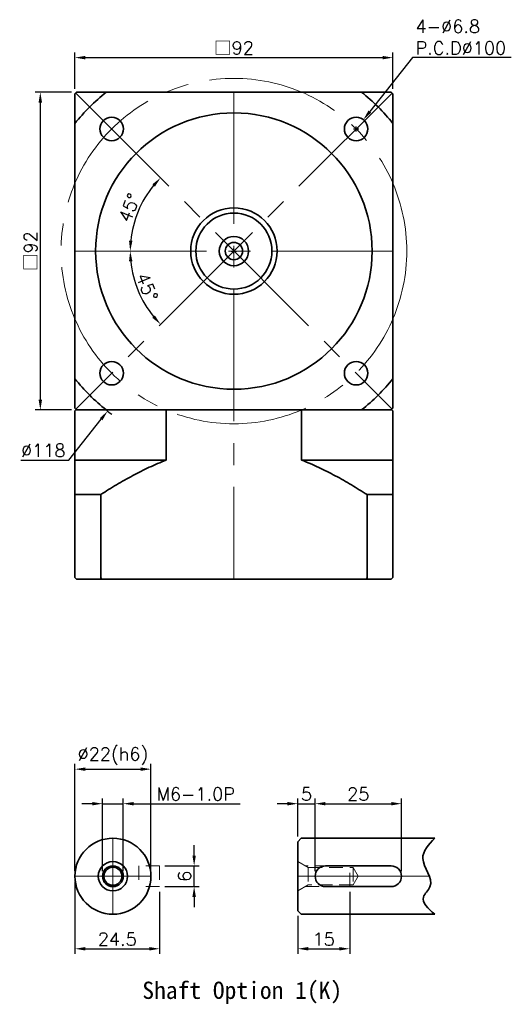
# Model space of a CAD drawing. Header units: millimetres. Extents: x -379 to 74, y -59 to 262.
# Tile 1 of 2: x -379 to -237, y -37 to 248. Entities that reach past the tile are written whole.
import ezdxf

# ---------------------------------------------------------------- set-up
doc = ezdxf.new("R2010")
doc.units = ezdxf.units.MM
doc.header["$LTSCALE"] = 2
doc.linetypes.add('CENTER2', pattern=[28.575, 19.05, -3.175, 3.175, -3.175])
doc.linetypes.add('JIS_02_2.0', pattern=[3, 2, -1])
doc.layers.get('0').update_dxf_attribs({"lineweight": 35})
for name, color, linetype, lineweight in [('DIM', 6, 'Continuous', 18), ('中心線', 1, 'CENTER2', 18), ('虛線', 5, 'JIS_02_2.0', 18)]:
    doc.layers.add(name, color=color, linetype=linetype, lineweight=lineweight)
doc.styles.get("Standard").update_dxf_attribs({"font": 'romans.shx'})
doc.dimstyles.new('R', dxfattribs={"dimscale": 1.5, "dimtxt": 2.5, "dimasz": 2, "dimexe": 1, "dimexo": 1, "dimgap": 0.6, "dimtad": 1, "dimtoh": 1, "dimdec": 4, "dimdsep": 46, "dimtxsty": 'Standard', "dimcen": 0.5, "dimdle": 1, "dimclrt": 7, "dimadec": 4, "dimazin": 2, "dimtfac": 1, "dimtdec": 4, "dimtofl": 0, "dimtmove": 0, "dimatfit": 3, "dimfxl": 0, "dimtolj": 1, "dimarcsym": 0})
doc.dimstyles.get("Standard").update_dxf_attribs({"dimscale": 1.5, "dimtxt": 2.5, "dimasz": 2, "dimexe": 1, "dimexo": 1, "dimgap": 0.6, "dimtad": 1, "dimdec": 4, "dimdsep": 46, "dimtxsty": 'Standard', "dimcen": 0.5, "dimdle": 1, "dimclrt": 7, "dimadec": 4, "dimazin": 2, "dimtfac": 1, "dimtdec": 4, "dimtofl": 0, "dimtmove": 0, "dimatfit": 3, "dimfxl": 0, "dimtolj": 1, "dimarcsym": 0})

# ---------------------------------------------------------------- blocks, each defined once
blk = doc.blocks.new('*D19')
at = {"layer": 'Defpoints', "color": 0, "transparency": 16777216}
for p in [(-271.5, 237), (-363.5, 226.5), (-271.5, 226.5)]:
    blk.add_point(p, dxfattribs=at)
at = {"layer": 'DIM', "color": 0, "lineweight": -2, "transparency": 16777216}
for p, q in [((-363.5, 228), (-363.5, 238.5)), ((-360.5, 237), (-274.5, 237)), ((-271.5, 228), (-271.5, 238.5))]:
    blk.add_line(p, q, dxfattribs=at)
at = {"layer": 'DIM', "color": 0, "transparency": 16777216}
for points in [[(-360.5, 237.5), (-360.5, 236.5), (-363.5, 237)], [(-274.5, 237.5), (-274.5, 236.5), (-271.5, 237)]]:
    blk.add_solid(points, dxfattribs=at)
at = {"layer": 'DIM', "color": 7, "transparency": 16777216, "insert": (-317.5, 239.77), "char_height": 3.75, "attachment_point": 5}
blk.add_mtext('\\A1;{\\fPMingLiU|b0|i0|c136|p18;□}92', dxfattribs=at)
blk = doc.blocks.new('*D20')
at = {"layer": 'Defpoints', "color": 0, "transparency": 16777216}
for p in [(-280.04, 219.02), (-284.25, 213.69)]:
    blk.add_point(p, dxfattribs=at)
at = {"layer": 'DIM', "color": 0, "lineweight": -2, "transparency": 16777216}
for p, q in [((-265.83, 237), (-278.18, 221.38)), ((-237.25, 237), (-265.83, 237)), ((-282.14, 215.61), (-282.14, 217.11)), ((-282.89, 216.36), (-281.39, 216.36))]:
    blk.add_line(p, q, dxfattribs=at)
at = {"layer": 'DIM', "color": 0, "transparency": 16777216}
blk.add_solid([(-278.57, 221.69), (-277.78, 221.07), (-280.04, 219.02)], dxfattribs=at)
at = {"layer": 'DIM', "color": 7, "transparency": 16777216, "insert": (-264.93, 247.9), "char_height": 3.75, "attachment_point": 1}
blk.add_mtext('\\A1;4-∅6.8\\PP.C.D%%C100', dxfattribs=at)
blk = doc.blocks.new('*D24')
at = {"layer": 'Defpoints', "color": 0, "transparency": 16777216}
for p in [(-363, 227), (-373.5, 135), (-363, 135)]:
    blk.add_point(p, dxfattribs=at)
at = {"layer": 'DIM', "color": 0, "lineweight": -2, "transparency": 16777216}
for p, q in [((-364.5, 227), (-375, 227)), ((-373.5, 224), (-373.5, 138)), ((-364.5, 135), (-375, 135))]:
    blk.add_line(p, q, dxfattribs=at)
at = {"layer": 'DIM', "color": 0, "transparency": 16777216}
for points in [[(-374, 224), (-373, 224), (-373.5, 227)], [(-374, 138), (-373, 138), (-373.5, 135)]]:
    blk.add_solid(points, dxfattribs=at)
at = {"layer": 'DIM', "color": 7, "transparency": 16777216, "insert": (-376.28, 181), "char_height": 3.75, "attachment_point": 5, "rotation": 90}
blk.add_mtext('\\A1;{\\fPMingLiU|b0|i0|c136|p18;□}92', dxfattribs=at)
blk = doc.blocks.new('*D25')
at = {"layer": 'Defpoints', "color": 0, "transparency": 16777216}
for p in [(-269, 21), (-294, 0), (-269, 0)]:
    blk.add_point(p, dxfattribs=at)
at = {"layer": 'DIM', "color": 0, "lineweight": -2, "transparency": 16777216}
for p, q in [((-294, 1.5), (-294, 22.5)), ((-291, 21), (-272, 21)), ((-269, 1.5), (-269, 22.5))]:
    blk.add_line(p, q, dxfattribs=at)
at = {"layer": 'DIM', "color": 0, "transparency": 16777216}
for points in [[(-291, 21.5), (-291, 20.5), (-294, 21)], [(-272, 21.5), (-272, 20.5), (-269, 21)]]:
    blk.add_solid(points, dxfattribs=at)
at = {"layer": 'DIM', "color": 7, "transparency": 16777216, "insert": (-281.5, 23.78), "char_height": 3.75, "attachment_point": 5}
blk.add_mtext('\\A1;25', dxfattribs=at)
blk = doc.blocks.new('*D26')
at = {"layer": 'Defpoints', "color": 0, "transparency": 16777216}
for p in [(-339, 3), (-329, 3), (-339, -3)]:
    blk.add_point(p, dxfattribs=at)
at = {"layer": 'DIM', "color": 0, "lineweight": -2, "transparency": 16777216}
for p, q in [((-329, 6), (-329, 9)), ((-337.5, 3), (-327.5, 3)), ((-329, -3), (-329, 3)), ((-337.5, -3), (-327.5, -3)), ((-329, -6), (-329, -9))]:
    blk.add_line(p, q, dxfattribs=at)
at = {"layer": 'DIM', "color": 0, "transparency": 16777216}
for points in [[(-329.5, 6), (-328.5, 6), (-329, 3)], [(-329.5, -6), (-328.5, -6), (-329, -3)]]:
    blk.add_solid(points, dxfattribs=at)
at = {"layer": 'DIM', "color": 7, "transparency": 16777216, "insert": (-331.78, 0), "char_height": 3.75, "attachment_point": 5, "rotation": 90}
blk.add_mtext('\\A1;6', dxfattribs=at)
blk = doc.blocks.new('*D27')
at = {"layer": 'Defpoints', "color": 0, "transparency": 16777216}
for p in [(-294, 21), (-299, 10), (-294, 0)]:
    blk.add_point(p, dxfattribs=at)
at = {"layer": 'DIM', "color": 0, "lineweight": -2, "transparency": 16777216}
for p, q in [((-302, 21), (-305, 21)), ((-299, 11.5), (-299, 22.5)), ((-299, 21), (-294, 21)), ((-294, 1.5), (-294, 22.5)), ((-291, 21), (-288, 21))]:
    blk.add_line(p, q, dxfattribs=at)
at = {"layer": 'DIM', "color": 0, "transparency": 16777216}
for points in [[(-302, 21.5), (-302, 20.5), (-299, 21)], [(-291, 21.5), (-291, 20.5), (-294, 21)]]:
    blk.add_solid(points, dxfattribs=at)
at = {"layer": 'DIM', "color": 7, "transparency": 16777216, "insert": (-296.5, 23.78), "char_height": 3.75, "attachment_point": 5}
blk.add_mtext('\\A1;5', dxfattribs=at)
blk = doc.blocks.new('*D28')
at = {"layer": 'Defpoints', "color": 0, "transparency": 16777216}
for p in [(-363.5, 0), (-339, -3), (-339, -21)]:
    blk.add_point(p, dxfattribs=at)
at = {"layer": 'DIM', "color": 0, "lineweight": -2, "transparency": 16777216}
for p, q in [((-363.5, -1.5), (-363.5, -22.5)), ((-339, -4.5), (-339, -22.5)), ((-360.5, -21), (-342, -21))]:
    blk.add_line(p, q, dxfattribs=at)
at = {"layer": 'DIM', "color": 0, "transparency": 16777216}
for points in [[(-360.5, -20.5), (-360.5, -21.5), (-363.5, -21)], [(-342, -20.5), (-342, -21.5), (-339, -21)]]:
    blk.add_solid(points, dxfattribs=at)
at = {"layer": 'DIM', "color": 7, "transparency": 16777216, "insert": (-351.25, -18.22), "char_height": 3.75, "attachment_point": 5}
blk.add_mtext('\\A1;24.5', dxfattribs=at)
blk = doc.blocks.new('*D29')
at = {"layer": 'Defpoints', "color": 0, "transparency": 16777216}
for p in [(-349.5, 21), (-355.5, 0), (-349.5, 0)]:
    blk.add_point(p, dxfattribs=at)
at = {"layer": 'DIM', "color": 0, "lineweight": -2, "transparency": 16777216}
for p, q in [((-358.5, 21), (-361.5, 21)), ((-355.5, 1.5), (-355.5, 22.5)), ((-355.5, 21), (-349.5, 21)), ((-349.5, 1.5), (-349.5, 22.5)), ((-346.5, 21), (-315.66, 21))]:
    blk.add_line(p, q, dxfattribs=at)
at = {"layer": 'DIM', "color": 0, "transparency": 16777216}
for points in [[(-358.5, 21.5), (-358.5, 20.5), (-355.5, 21)], [(-346.5, 21.5), (-346.5, 20.5), (-349.5, 21)]]:
    blk.add_solid(points, dxfattribs=at)
at = {"layer": 'DIM', "color": 7, "transparency": 16777216, "insert": (-328.53, 23.78), "char_height": 3.75, "attachment_point": 5}
blk.add_mtext('\\A1;M6-1.0P', dxfattribs=at)
blk = doc.blocks.new('*D30')
at = {"layer": 'Defpoints', "color": 0, "transparency": 16777216}
for p in [(-284, -3), (-299, -10), (-284, -21)]:
    blk.add_point(p, dxfattribs=at)
at = {"layer": 'DIM', "color": 0, "lineweight": -2, "transparency": 16777216}
for p, q in [((-284, -4.5), (-284, -22.5)), ((-299, -11.5), (-299, -22.5)), ((-296, -21), (-287, -21))]:
    blk.add_line(p, q, dxfattribs=at)
at = {"layer": 'DIM', "color": 0, "transparency": 16777216}
for points in [[(-296, -20.5), (-296, -21.5), (-299, -21)], [(-287, -20.5), (-287, -21.5), (-284, -21)]]:
    blk.add_solid(points, dxfattribs=at)
at = {"layer": 'DIM', "color": 7, "transparency": 16777216, "insert": (-291.5, -18.22), "char_height": 3.75, "attachment_point": 5}
blk.add_mtext('\\A1;15', dxfattribs=at)
blk = doc.blocks.new('A-90HL-510')
at = {"color": 0}
for p, q in [((-46, -0.3), (-45.7, 0)), ((-45.7, 0), (45.7, 0)), ((-19.6, -0.3), (-19.53, 0)), ((19.6, -0.3), (19.53, 0)), ((45.7, 0), (46, -0.3)), ((-46, -14.5), (-46, -0.3)), ((-19.6, -0.3), (-19.6, -14.5)), ((19.6, -14.5), (19.6, -0.3)), ((46, -0.3), (46, -14.5)), ((-19.6, -14.5), (-46, -14.5)), ((19.6, -14.5), (46, -14.5)), ((-46, -24.5), (-38.52, -24.5)), ((-46, -48.5), (-46, -24.5)), ((-38.52, -24.5), (-38.52, -48.5)), ((38.52, -48.5), (38.52, -24.5)), ((38.52, -24.5), (46, -24.5)), ((46, -24.5), (46, -48.5)), ((-46, -48.5), (-45.5, -49)), ((45.5, -49), (-45.5, -49)), ((-38.52, -48.5), (-38.34, -49)), ((38.52, -48.5), (38.34, -49)), ((45.5, -49), (46, -48.5))]:
    blk.add_line(p, q, dxfattribs=at)
for points, knots in [([(-46, -24.5), (-46, -23.55), (-46, -21.66), (-46, -19.02), (-46, -16.57), (-46, -15.19), (-46, -14.5)], [0, 0, 0, 0, 0.248952, 0.497878, 0.748971, 1, 1, 1, 1]), ([(-19.6, -14.5), (-21.24, -15.18), (-24.52, -16.55), (-29.28, -18.99), (-33.96, -21.63), (-37, -23.54), (-38.52, -24.5)], [0, 0, 0, 0, 0.2486292, 0.4973207, 0.7486467, 1, 1, 1, 1]), ([(38.52, -24.5), (37.02, -23.55), (34.01, -21.66), (29.34, -19.02), (24.57, -16.57), (21.25, -15.19), (19.6, -14.5)], [0, 0, 0, 0, 0.248952, 0.497878, 0.748971, 1, 1, 1, 1]), ([(46, -14.5), (46, -15.18), (46, -16.55), (46, -18.99), (46, -21.63), (46, -23.54), (46, -24.5)], [0, 0, 0, 0, 0.248629, 0.497321, 0.748647, 1, 1, 1, 1])]:
    blk.add_open_spline(points, degree=3, knots=knots, dxfattribs=at)
blk = doc.blocks.new('*D44')
at = {"layer": 'Defpoints', "color": 0, "transparency": 16777216}
for p in [(-341.5, 31), (-363.5, 0), (-341.5, 0)]:
    blk.add_point(p, dxfattribs=at)
at = {"layer": 'DIM', "color": 0, "lineweight": -2, "transparency": 16777216}
for p, q in [((-363.5, 1.5), (-363.5, 32.5)), ((-341.5, 1.5), (-341.5, 32.5)), ((-360.5, 31), (-344.5, 31))]:
    blk.add_line(p, q, dxfattribs=at)
at = {"layer": 'DIM', "color": 0, "transparency": 16777216}
for points in [[(-360.5, 31.5), (-360.5, 30.5), (-363.5, 31)], [(-344.5, 31.5), (-344.5, 30.5), (-341.5, 31)]]:
    blk.add_solid(points, dxfattribs=at)
at = {"layer": 'DIM', "color": 7, "transparency": 16777216, "insert": (-352.5, 34.76), "char_height": 3.75, "attachment_point": 5}
blk.add_mtext('\\A1;%%C22(h6)', dxfattribs=at)
blk = doc.blocks.new('*D45')
at = {"layer": 'Defpoints', "color": 0, "transparency": 16777216}
for p in [(-280.96, 227.32), (-354.04, 134.68)]:
    blk.add_point(p, dxfattribs=at)
at = {"layer": 'DIM', "color": 0, "lineweight": -2, "transparency": 16777216}
for p, q in [((-318.25, 181), (-316.75, 181)), ((-317.5, 180.25), (-317.5, 181.75)), ((-365.23, 120.5), (-355.9, 132.32)), ((-379.17, 120.5), (-365.23, 120.5))]:
    blk.add_line(p, q, dxfattribs=at)
blk.add_arc((-317.5, 181), 59, 231.2295, 233.1849, dxfattribs=at)
at = {"layer": 'DIM', "color": 0, "transparency": 16777216}
blk.add_solid([(-356.29, 132.63), (-355.51, 132.02), (-354.04, 134.68)], dxfattribs=at)
at = {"layer": 'DIM', "color": 7, "transparency": 16777216, "insert": (-372.65, 123.28), "char_height": 3.75, "attachment_point": 5}
blk.add_mtext('\\A1;∅118', dxfattribs=at)
blk = doc.blocks.new('*D49')
at = {"layer": 'Defpoints', "color": 0, "transparency": 16777216}
for p in [(-363.25, 226.75), (-343.48, 196), (-363.5, 181), (-271.5, 181), (-271.75, 135.25)]:
    blk.add_point(p, dxfattribs=at)
at = {"layer": 'DIM', "color": 0, "lineweight": -2, "transparency": 16777216}
blk.add_arc((-317.5, 181), 30, 140.732, 174.268, dxfattribs=at)
at = {"layer": 'DIM', "color": 0, "transparency": 16777216}
for points in [[(-341.1, 200.32), (-340.36, 199.65), (-338.71, 202.21)], [(-346.85, 183.97), (-347.85, 184.02), (-347.5, 181)]]:
    blk.add_solid(points, dxfattribs=at)
at = {"layer": 'DIM', "color": 7, "transparency": 16777216, "insert": (-347.78, 193.54), "char_height": 3.75, "attachment_point": 5, "rotation": 67.5}
blk.add_mtext('\\A1;45°', dxfattribs=at)
blk = doc.blocks.new('*D50')
at = {"layer": 'Defpoints', "color": 0, "transparency": 16777216}
for p in [(-271.75, 226.75), (-363.5, 181), (-271.5, 181), (-346.48, 173.24), (-363.25, 135.25)]:
    blk.add_point(p, dxfattribs=at)
at = {"layer": 'DIM', "color": 0, "lineweight": -2, "transparency": 16777216}
blk.add_arc((-317.5, 181), 30, 185.732, 219.268, dxfattribs=at)
at = {"layer": 'DIM', "color": 0, "transparency": 16777216}
for points in [[(-347.85, 177.98), (-346.85, 178.03), (-347.5, 181)], [(-340.36, 162.35), (-341.1, 161.68), (-338.71, 159.79)]]:
    blk.add_solid(points, dxfattribs=at)
at = {"layer": 'DIM', "color": 7, "transparency": 16777216, "insert": (-342.65, 170.58), "char_height": 3.75, "attachment_point": 5, "rotation": 292.5}
blk.add_mtext('\\A1;45°', dxfattribs=at)

msp = doc.modelspace()

# ---------------------------------------------------------------- linework, layer by layer
at = {"color": 0}
for p, q in [((-363, 227), (-363.5, 226.5)), ((-363.5, 217.94591), (-363.5, 226.5)), ((-363, 227), (-354.44591, 227)), ((-354.44591, 227), (-280.5541, 227)), ((-280.5541, 227), (-272.00001, 227)), ((-271.5, 226.5), (-272.00001, 227)), ((-271.5, 226.5), (-271.5, 217.94591)), ((-363.5, 144.05409), (-363.5, 217.94591)), ((-271.5, 217.94591), (-271.5, 144.05409)), ((-363.5, 135.5), (-363.5, 144.05409)), ((-271.5, 144.05409), (-271.5, 135.5)), ((-363.5, 135.5), (-363, 135)), ((-363, 135), (-272.00001, 135)), ((-272.00001, 135), (-271.5, 135.5)), ((-299, 10), (-298, 11)), ((-299, -10), (-299, 10)), ((-298, 11), (-259.4, 11)), ((-298, -11), (-299, -10)), ((-259.4, -11), (-298, -11))]:
    msp.add_line(p, q, dxfattribs=at)
msp.add_lwpolyline([(-272, 3), (-291, 3, 1), (-291, -3), (-272, -3, 1)], format="xyb", close=True, dxfattribs=at)
for centre, radius in [((-317.5, 181), 40), ((-352.85534, 216.35534), 3.4), ((-282.14467, 216.35534), 3.4), ((-317.5, 181), 12.5), ((-317.5, 181), 11), ((-317.5, 181), 4.25), ((-317.5, 181), 2.5), ((-352.85534, 145.64466), 3.4), ((-282.14467, 145.64466), 3.4), ((-352.5, 0), 11), ((-352.5, 0), 4.25), ((-352.5, 0), 3), ((-352.5, 0), 2.6)]:
    msp.add_circle(centre, radius, dxfattribs=at)
for start, end in [(128.7704511, 141.2295489), (38.7704511, 51.2295489), (218.7704511, 231.2295489), (308.7704511, 321.2295489)]:
    msp.add_arc((-317.5, 181), 59, start, end, dxfattribs=at)
msp.add_spline([(-259.4, 11), (-262.85074, 5.17285), (-260.78748, -3.06986), (-262.65424, -6.01369), (-259.4, -11)], degree=3, dxfattribs=at)
at = {"layer": '中心線', "color": 0}
for p, q in [((-363.25, 226.75), (-271.75001, 135.25)), ((-271.75001, 226.75), (-363.25, 135.25)), ((-317.5, 227), (-317.5, 86)), ((-363.5, 181), (-271.5, 181)), ((-352.5, 11), (-352.5, -11)), ((-341.5, 0), (-363.5, 0)), ((-299, 0), (-260.96174, 0))]:
    msp.add_line(p, q, dxfattribs=at)
msp.add_circle((-317.5, 181), 50, dxfattribs=at)
at = {"layer": '虛線', "color": 0}
for p, q in [((-345, 3), (-345, -3)), ((-339, 3), (-345, 3)), ((-339, 3), (-339, -3)), ((-295.96892, 2.5), (-295.96892, -2.5)), ((-283, 2.5), (-283, -2.5)), ((-339, -3), (-345, -3))]:
    msp.add_line(p, q, dxfattribs=at)
for points in [[(-299, 4.25), (-295.96892, 2.5), (-283, 2.5), (-281.55663, 0), (-283, -2.5), (-295.96892, -2.5), (-299, -4.25)], [(-296.83494, -3), (-284, -3), (-284, 3), (-296.83494, 3)]]:
    msp.add_lwpolyline(points, dxfattribs=at)

# ---------------------------------------------------------------- block references
at = {"color": 0}
msp.add_blockref('A-90HL-510', (-317.5, 135), dxfattribs=at)

# ---------------------------------------------------------------- texts
at = {"color": 0, "insert": (-344, -30.51773), "char_height": 5, "width": 72.4599233, "attachment_point": 1}
msp.add_mtext('{\\fDFKai-SB|b0|i0|c0|p65;Shaft Option 1(K)}', dxfattribs=at)

# ---------------------------------------------------------------- dimensions: what is measured, and where the dimension line sits
at = {"layer": 'DIM', "color": 0}
dim = msp.add_diameter_dim_2p(p1=(-284.25307, 213.68802), p2=(-280.03626, 219.02266), text='4-<>\\PP.C.D%%C100', dimstyle='R', dxfattribs=at)
dim.commit()
dim.dimension.update_dxf_attribs({"geometry": '*D20', "text_midpoint": (-251.08662, 237), "dimtype": 163})
for base, p1, p2, text, picture, middle in [((-271.5, 237), (-363.5, 226.5), (-271.5, 226.5), '{\\fPMingLiU|b0|i0|c136|p18;□}<>', '*D19', (-317.5, 237)), ((-341.5, 31), (-363.5, 0), (-341.5, 0), '%%C<>(h6)', '*D44', (-352.5, 31))]:
    dim = msp.add_linear_dim(base=base, p1=p1, p2=p2, text=text, dimstyle='Standard', dxfattribs=at)
    dim.commit()
    dim.dimension.update_dxf_attribs({"geometry": picture, "text_midpoint": middle, "dimtype": 160})
dim = msp.add_diameter_dim_2p(p1=(-280.95586, 227.31982), p2=(-354.04415, 134.68018), dimstyle='R', dxfattribs=at)
dim.commit()
dim.dimension.update_dxf_attribs({"geometry": '*D45', "text_midpoint": (-372.6495, 120.5), "dimtype": 163})
dim = msp.add_linear_dim(base=(-373.5, 135), p1=(-363, 227), p2=(-363, 135), angle=90, text='{\\fPMingLiU|b0|i0|c136|p18;□}<>', dimstyle='Standard', dxfattribs=at)
dim.commit()
dim.dimension.update_dxf_attribs({"geometry": '*D24', "text_midpoint": (-373.5, 181), "dimtype": 160})
for base, line2, picture, middle in [((-343.48077, 196), ((-363.25, 226.75), (-271.75001, 135.25)), '*D49', (-347.78016, 193.54245)), ((-346.47778, 173.23543), ((-271.75001, 226.75), (-363.25, 135.25)), '*D50', (-342.65262, 170.58144))]:
    dim = msp.add_angular_dim_2l(base=base, line1=((-363.5, 181), (-271.5, 181)), line2=line2, dimstyle='Standard', dxfattribs=at)
    dim.commit()
    dim.dimension.update_dxf_attribs({"geometry": picture, "text_midpoint": middle})
dim = msp.add_linear_dim(base=(-349.5, 21), p1=(-355.5, 0), p2=(-349.5, 0), text='M<>-1.0P', dimstyle='Standard', override={"dimtofl": 1}, dxfattribs=at)
dim.commit()
dim.dimension.update_dxf_attribs({"geometry": '*D29', "text_midpoint": (-328.52819, 21), "dimtype": 160})
dim = msp.add_linear_dim(base=(-294, 21), p1=(-299, 10), p2=(-294, 0), dimstyle='Standard', override={"dimtofl": 1}, dxfattribs=at)
dim.commit()
dim.dimension.update_dxf_attribs({"geometry": '*D27', "text_midpoint": (-296.5, 21), "dimtype": 160})
dim = msp.add_linear_dim(base=(-269, 21), p1=(-294, 0), p2=(-269, 0), dimstyle='Standard', dxfattribs=at)
dim.commit()
dim.dimension.update_dxf_attribs({"geometry": '*D25', "text_midpoint": (-281.5, 23.775)})
dim = msp.add_linear_dim(base=(-329, 3), p1=(-339, -3), p2=(-339, 3), angle=90, dimstyle='Standard', override={"dimtofl": 1}, dxfattribs=at)
dim.commit()
dim.dimension.update_dxf_attribs({"geometry": '*D26', "text_midpoint": (-329, 0), "dimtype": 160})
for base, p1, p2, picture, middle in [((-339, -20.99979), (-363.5, 0), (-339, -3), '*D28', (-351.25, -20.99979)), ((-284, -21), (-299, -10), (-284, -3), '*D30', (-291.5, -21))]:
    dim = msp.add_linear_dim(base=base, p1=p1, p2=p2, dimstyle='Standard', dxfattribs=at)
    dim.commit()
    dim.dimension.update_dxf_attribs({"geometry": picture, "text_midpoint": middle, "dimtype": 160})

doc.saveas('drawing.dxf')
